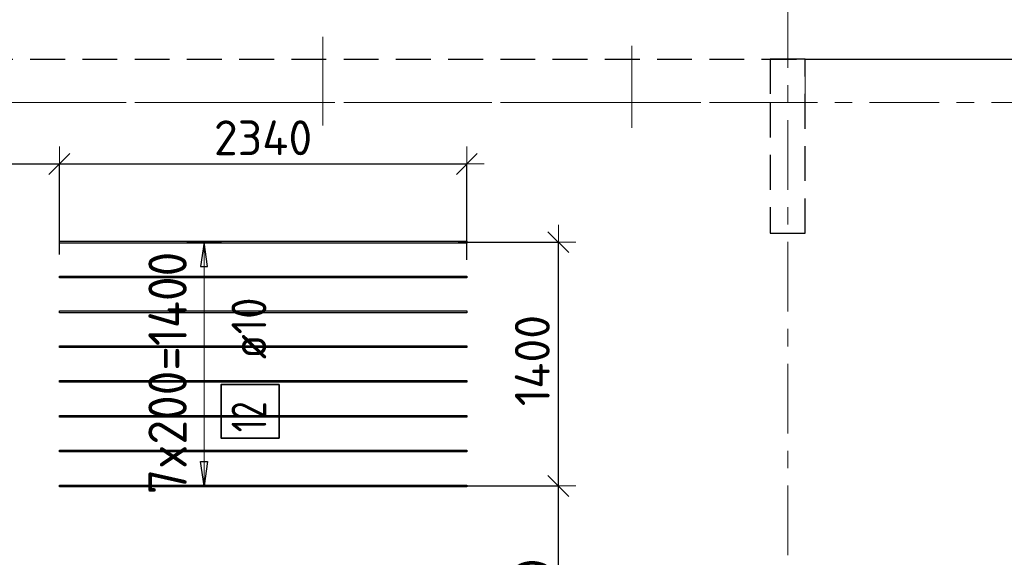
# Model space of a CAD drawing. Header units: metres. Extents: x -38 to 97, y -15 to 21.
# Tile 28 of 111: x 47.09 to 52.74, y 13.79 to 16.88. Entities that reach past the tile are written whole.
import ezdxf

# ---------------------------------------------------------------- set-up
doc = ezdxf.new("R2010")
doc.units = ezdxf.units.M
doc.header["$PDMODE"] = 65
for name, pattern in [('______11', [0.5, 0.4, -0.05, 0, -0.05]), ('______2', [0.27, 0.2, -0.07]), ('______3', [0.5, 0.4, -0.1]), ('______5', [1.1, 0.8, -0.1, 0.1, -0.1])]:
    doc.linetypes.add(name, pattern=pattern)
for name, color, linetype, lineweight in [('XR$2$Осевая линия (1)', 7, '______5', 13), ('XR$3$Балка (1)', 7, '______3', 13), ('XR$3$Перекрытие (1)', 7, 'Continuous', 35), ('XR$3$Размерная линия (1)', 7, 'Continuous', 13), ('XR$5$Балка (1)', 7, '______3', 13), ('XR$5$Перекрытие (1)', 7, 'Continuous', 35), ('XR$5$Размерная линия (1)', 7, 'Continuous', 13)]:
    doc.layers.add(name, color=color, linetype=linetype, lineweight=lineweight)
for name, color, linetype, lineweight, true_color in [('XR$3$Арм.стержн.Доп. Арм верхн.зоны Х', 7, 'Continuous', 35, 0x8c8cff), ('XR$5$Арм.стержн.Доп. Арм верхн.зоны Х', 7, 'Continuous', 35, 0x8c8cff), ('XR$7$Стена_ бетон несущ.', 7, 'Continuous', 70, 0xb4b496)]:
    doc.layers.add(name, color=color, linetype=linetype, lineweight=lineweight, true_color=true_color)
doc.styles.add('ISOCPEUR', font='txt')
doc.dimstyles.new('DIMSTYLE_3', dxfattribs={"dimtxt": 0.2, "dimasz": 0.2, "dimexe": 0, "dimexo": 0, "dimgap": 0.1, "dimtad": 2, "dimdec": 0, "dimlfac": 1000, "dimrnd": 5, "dimzin": 12, "dimdsep": 46, "dimtxsty": 'ISOCPEUR', "dimblk1": 'ALL_ML_STRICH', "dimblk2": 'ALL_ML_STRICH', "dimsah": 1, "dimcen": 0, "dimclrd": 7, "dimclre": 256, "dimclrt": 7, "dimadec": 0, "dimazin": 0, "dimtfac": 1, "dimtdec": 0, "dimtix": 1, "dimtmove": 2, "dimatfit": 3, "dimfxl": 0, "dimtzin": 0, "dimlwd": 0, "dimlwe": -3, "dimarcsym": 0})

# ---------------------------------------------------------------- blocks, each defined once
blk = doc.blocks.new('ALL_ML_STRICH')
at = {"color": 0, "linetype": 'ByBlock', "lineweight": -2}
for p, q in [((-0.3, -0.3), (0.3, 0.3)), ((0, -0.5), (0, 0.5)), ((-1, 0), (0.5, 0))]:
    blk.add_line(p, q, dxfattribs=at)
blk = doc.blocks.new('*D98')
at = {"layer": 'DEFPOINTS', "color": 7, "linetype": 'Continuous', "lineweight": 13, "transparency": 33554687}
for p in [(51.5, 16.9938), (51.5, 16.9301), (52.8673, 16.5045)]:
    blk.add_point(p, dxfattribs=at)
at = {"layer": 'XR$3$Размерная линия (1)', "color": 9, "linetype": 'Continuous', "lineweight": -2, "true_color": 0xc7c7c7, "transparency": 33554687}
for p, q in [((51.5, 16.9501), (51.5, 16.9938)), ((52.8673, 16.5245), (52.8673, 16.9938))]:
    blk.add_line(p, q, dxfattribs=at)
at = {"layer": 'XR$3$Размерная линия (1)', "color": 7, "linetype": 'Continuous', "lineweight": -2, "transparency": 33554687}
blk.add_line((51.5, 16.9938), (52.8673, 16.9938), dxfattribs=at)
at = {"layer": 'XR$3$Размерная линия (1)', "color": 7, "linetype": 'Continuous', "lineweight": 13, "transparency": 33554687, "xscale": 0.2, "yscale": 0.2, "zscale": 0.2, "rotation": 180}
blk.add_blockref('ALL_ML_STRICH', (51.5, 16.9938), dxfattribs=at)
at = {"layer": 'XR$3$Размерная линия (1)', "color": 7, "linetype": 'Continuous', "lineweight": 13, "transparency": 33554687, "xscale": 0.2, "yscale": 0.2, "zscale": 0.2}
blk.add_blockref('ALL_ML_STRICH', (52.8673, 16.9938), dxfattribs=at)
at = {"layer": 'XR$3$Размерная линия (1)', "color": 7, "linetype": 'Continuous', "lineweight": 13, "transparency": 33554687, "insert": (52.2136, 17.1438), "char_height": 0.2, "width": 0.8, "attachment_point": 5, "style": 'ISOCPEUR'}
blk.add_mtext('\\A1;{1365}', dxfattribs=at)
blk = doc.blocks.new('*D111')
at = {"layer": 'DEFPOINTS', "color": 7, "linetype": 'Continuous', "lineweight": 13, "transparency": 33554687}
for p in [(49.5483, 14.1985), (49.9958, 12.8), (50.183, 12.8)]:
    blk.add_point(p, dxfattribs=at)
at = {"layer": 'XR$3$Размерная линия (1)', "color": 9, "linetype": 'Continuous', "lineweight": -2, "true_color": 0xc7c7c7, "transparency": 33554687}
for p, q in [((49.5683, 14.1985), (50.183, 14.1985)), ((50.0158, 12.8), (50.183, 12.8))]:
    blk.add_line(p, q, dxfattribs=at)
at = {"layer": 'XR$3$Размерная линия (1)', "color": 7, "linetype": 'Continuous', "lineweight": -2, "transparency": 33554687}
blk.add_line((50.183, 12.8), (50.183, 14.1985), dxfattribs=at)
at = {"layer": 'XR$3$Размерная линия (1)', "color": 7, "linetype": 'Continuous', "lineweight": 13, "transparency": 33554687, "xscale": 0.2, "yscale": 0.2, "zscale": 0.2}
for p, rotation in [((50.183, 14.1985), 90), ((50.183, 12.8), 270)]:
    blk.add_blockref('ALL_ML_STRICH', p, dxfattribs=dict(at, rotation=rotation))
at = {"layer": 'XR$3$Размерная линия (1)', "color": 7, "linetype": 'Continuous', "lineweight": 13, "transparency": 33554687, "insert": (50.033, 13.5192), "char_height": 0.2, "width": 0.8, "attachment_point": 5, "rotation": 90, "style": 'ISOCPEUR'}
blk.add_mtext('\\A1;{1400}', dxfattribs=at)
blk = doc.blocks.new('*D112')
at = {"layer": 'DEFPOINTS', "color": 7, "linetype": 'Continuous', "lineweight": 13, "transparency": 33554687}
for p in [(49.588, 15.5985), (49.5483, 14.1985), (50.183, 14.1985)]:
    blk.add_point(p, dxfattribs=at)
at = {"layer": 'XR$3$Размерная линия (1)', "color": 9, "linetype": 'Continuous', "lineweight": -2, "true_color": 0xc7c7c7, "transparency": 33554687}
for p, q in [((49.608, 15.5985), (50.183, 15.5985)), ((49.5683, 14.1985), (50.183, 14.1985))]:
    blk.add_line(p, q, dxfattribs=at)
at = {"layer": 'XR$3$Размерная линия (1)', "color": 7, "linetype": 'Continuous', "lineweight": -2, "transparency": 33554687}
blk.add_line((50.183, 14.1985), (50.183, 15.5985), dxfattribs=at)
at = {"layer": 'XR$3$Размерная линия (1)', "color": 7, "linetype": 'Continuous', "lineweight": 13, "transparency": 33554687, "xscale": 0.2, "yscale": 0.2, "zscale": 0.2}
for p, rotation in [((50.183, 15.5985), 90), ((50.183, 14.1985), 270)]:
    blk.add_blockref('ALL_ML_STRICH', p, dxfattribs=dict(at, rotation=rotation))
at = {"layer": 'XR$3$Размерная линия (1)', "color": 7, "linetype": 'Continuous', "lineweight": 13, "transparency": 33554687, "insert": (50.033, 14.9185), "char_height": 0.2, "width": 0.8, "attachment_point": 5, "rotation": 90, "style": 'ISOCPEUR'}
blk.add_mtext('\\A1;{1400}', dxfattribs=at)
blk = doc.blocks.new('*D113')
at = {"layer": 'DEFPOINTS', "color": 7, "linetype": 'Continuous', "lineweight": 13, "transparency": 33554687}
for p in [(45.65, 16.0482), (45.65, 15.9466), (47.3171, 15.5084)]:
    blk.add_point(p, dxfattribs=at)
at = {"layer": 'XR$3$Размерная линия (1)', "color": 9, "linetype": 'Continuous', "lineweight": -2, "true_color": 0xc7c7c7, "transparency": 33554687}
for p, q in [((45.65, 15.9666), (45.65, 16.0482)), ((47.3171, 15.5284), (47.3171, 16.0482))]:
    blk.add_line(p, q, dxfattribs=at)
at = {"layer": 'XR$3$Размерная линия (1)', "color": 7, "linetype": 'Continuous', "lineweight": -2, "transparency": 33554687}
blk.add_line((45.65, 16.0482), (47.3171, 16.0482), dxfattribs=at)
at = {"layer": 'XR$3$Размерная линия (1)', "color": 7, "linetype": 'Continuous', "lineweight": 13, "transparency": 33554687, "xscale": 0.2, "yscale": 0.2, "zscale": 0.2, "rotation": 180}
blk.add_blockref('ALL_ML_STRICH', (45.65, 16.0482), dxfattribs=at)
at = {"layer": 'XR$3$Размерная линия (1)', "color": 7, "linetype": 'Continuous', "lineweight": 13, "transparency": 33554687, "xscale": 0.2, "yscale": 0.2, "zscale": 0.2}
blk.add_blockref('ALL_ML_STRICH', (47.3171, 16.0482), dxfattribs=at)
at = {"layer": 'XR$3$Размерная линия (1)', "color": 7, "linetype": 'Continuous', "lineweight": 13, "transparency": 33554687, "insert": (46.5135, 16.1982), "char_height": 0.2, "width": 0.8, "attachment_point": 5, "style": 'ISOCPEUR'}
blk.add_mtext('\\A1;{1665}', dxfattribs=at)
blk = doc.blocks.new('*D114')
at = {"layer": 'DEFPOINTS', "color": 7, "linetype": 'Continuous', "lineweight": 13, "transparency": 33554687}
for p in [(47.3171, 16.0482), (47.3171, 15.5084), (49.6571, 15.4766)]:
    blk.add_point(p, dxfattribs=at)
at = {"layer": 'XR$3$Размерная линия (1)', "color": 9, "linetype": 'Continuous', "lineweight": -2, "true_color": 0xc7c7c7, "transparency": 33554687}
for p, q in [((47.3171, 15.5284), (47.3171, 16.0482)), ((49.6571, 15.4966), (49.6571, 16.0482))]:
    blk.add_line(p, q, dxfattribs=at)
at = {"layer": 'XR$3$Размерная линия (1)', "color": 7, "linetype": 'Continuous', "lineweight": -2, "transparency": 33554687}
blk.add_line((47.3171, 16.0482), (49.6571, 16.0482), dxfattribs=at)
at = {"layer": 'XR$3$Размерная линия (1)', "color": 7, "linetype": 'Continuous', "lineweight": 13, "transparency": 33554687, "xscale": 0.2, "yscale": 0.2, "zscale": 0.2, "rotation": 180}
blk.add_blockref('ALL_ML_STRICH', (47.3171, 16.0482), dxfattribs=at)
at = {"layer": 'XR$3$Размерная линия (1)', "color": 7, "linetype": 'Continuous', "lineweight": 13, "transparency": 33554687, "xscale": 0.2, "yscale": 0.2, "zscale": 0.2}
blk.add_blockref('ALL_ML_STRICH', (49.6571, 16.0482), dxfattribs=at)
at = {"layer": 'XR$3$Размерная линия (1)', "color": 7, "linetype": 'Continuous', "lineweight": 13, "transparency": 33554687, "insert": (48.4871, 16.1982), "char_height": 0.2, "width": 0.8, "attachment_point": 5, "style": 'ISOCPEUR'}
blk.add_mtext('\\A1;{2340}', dxfattribs=at)
blk = doc.blocks.new('*D395')
at = {"layer": 'DEFPOINTS', "color": 7, "linetype": 'Continuous', "lineweight": 13, "transparency": 33554687}
for p in [(51.5, 16.9938), (51.5, 16.9301), (52.8673, 16.5045)]:
    blk.add_point(p, dxfattribs=at)
at = {"layer": 'XR$5$Размерная линия (1)', "color": 9, "linetype": 'Continuous', "lineweight": -2, "true_color": 0xc7c7c7, "transparency": 33554687}
for p, q in [((51.5, 16.9501), (51.5, 16.9938)), ((52.8673, 16.5245), (52.8673, 16.9938))]:
    blk.add_line(p, q, dxfattribs=at)
at = {"layer": 'XR$5$Размерная линия (1)', "color": 7, "linetype": 'Continuous', "lineweight": -2, "transparency": 33554687}
blk.add_line((51.5, 16.9938), (52.8673, 16.9938), dxfattribs=at)
at = {"layer": 'XR$5$Размерная линия (1)', "color": 7, "linetype": 'Continuous', "lineweight": 13, "transparency": 33554687, "xscale": 0.2, "yscale": 0.2, "zscale": 0.2, "rotation": 180}
blk.add_blockref('ALL_ML_STRICH', (51.5, 16.9938), dxfattribs=at)
at = {"layer": 'XR$5$Размерная линия (1)', "color": 7, "linetype": 'Continuous', "lineweight": 13, "transparency": 33554687, "xscale": 0.2, "yscale": 0.2, "zscale": 0.2}
blk.add_blockref('ALL_ML_STRICH', (52.8673, 16.9938), dxfattribs=at)
at = {"layer": 'XR$5$Размерная линия (1)', "color": 7, "linetype": 'Continuous', "lineweight": 13, "transparency": 33554687, "insert": (52.2136, 17.1438), "char_height": 0.2, "width": 0.8, "attachment_point": 5, "style": 'ISOCPEUR'}
blk.add_mtext('\\A1;{1365}', dxfattribs=at)
blk = doc.blocks.new('*D408')
at = {"layer": 'DEFPOINTS', "color": 7, "linetype": 'Continuous', "lineweight": 13, "transparency": 33554687}
for p in [(49.5483, 14.1985), (49.9958, 12.8), (50.183, 12.8)]:
    blk.add_point(p, dxfattribs=at)
at = {"layer": 'XR$5$Размерная линия (1)', "color": 9, "linetype": 'Continuous', "lineweight": -2, "true_color": 0xc7c7c7, "transparency": 33554687}
for p, q in [((49.5683, 14.1985), (50.183, 14.1985)), ((50.0158, 12.8), (50.183, 12.8))]:
    blk.add_line(p, q, dxfattribs=at)
at = {"layer": 'XR$5$Размерная линия (1)', "color": 7, "linetype": 'Continuous', "lineweight": -2, "transparency": 33554687}
blk.add_line((50.183, 12.8), (50.183, 14.1985), dxfattribs=at)
at = {"layer": 'XR$5$Размерная линия (1)', "color": 7, "linetype": 'Continuous', "lineweight": 13, "transparency": 33554687, "xscale": 0.2, "yscale": 0.2, "zscale": 0.2}
for p, rotation in [((50.183, 14.1985), 90), ((50.183, 12.8), 270)]:
    blk.add_blockref('ALL_ML_STRICH', p, dxfattribs=dict(at, rotation=rotation))
at = {"layer": 'XR$5$Размерная линия (1)', "color": 7, "linetype": 'Continuous', "lineweight": 13, "transparency": 33554687, "insert": (50.033, 13.5192), "char_height": 0.2, "width": 0.8, "attachment_point": 5, "rotation": 90, "style": 'ISOCPEUR'}
blk.add_mtext('\\A1;{1400}', dxfattribs=at)
blk = doc.blocks.new('*D409')
at = {"layer": 'DEFPOINTS', "color": 7, "linetype": 'Continuous', "lineweight": 13, "transparency": 33554687}
for p in [(49.588, 15.5985), (49.5483, 14.1985), (50.183, 14.1985)]:
    blk.add_point(p, dxfattribs=at)
at = {"layer": 'XR$5$Размерная линия (1)', "color": 9, "linetype": 'Continuous', "lineweight": -2, "true_color": 0xc7c7c7, "transparency": 33554687}
for p, q in [((49.608, 15.5985), (50.183, 15.5985)), ((49.5683, 14.1985), (50.183, 14.1985))]:
    blk.add_line(p, q, dxfattribs=at)
at = {"layer": 'XR$5$Размерная линия (1)', "color": 7, "linetype": 'Continuous', "lineweight": -2, "transparency": 33554687}
blk.add_line((50.183, 14.1985), (50.183, 15.5985), dxfattribs=at)
at = {"layer": 'XR$5$Размерная линия (1)', "color": 7, "linetype": 'Continuous', "lineweight": 13, "transparency": 33554687, "xscale": 0.2, "yscale": 0.2, "zscale": 0.2}
for p, rotation in [((50.183, 15.5985), 90), ((50.183, 14.1985), 270)]:
    blk.add_blockref('ALL_ML_STRICH', p, dxfattribs=dict(at, rotation=rotation))
at = {"layer": 'XR$5$Размерная линия (1)', "color": 7, "linetype": 'Continuous', "lineweight": 13, "transparency": 33554687, "insert": (50.033, 14.9185), "char_height": 0.2, "width": 0.8, "attachment_point": 5, "rotation": 90, "style": 'ISOCPEUR'}
blk.add_mtext('\\A1;{1400}', dxfattribs=at)
blk = doc.blocks.new('*D410')
at = {"layer": 'DEFPOINTS', "color": 7, "linetype": 'Continuous', "lineweight": 13, "transparency": 33554687}
for p in [(45.65, 16.0482), (45.65, 15.9466), (47.3171, 15.5084)]:
    blk.add_point(p, dxfattribs=at)
at = {"layer": 'XR$5$Размерная линия (1)', "color": 9, "linetype": 'Continuous', "lineweight": -2, "true_color": 0xc7c7c7, "transparency": 33554687}
for p, q in [((45.65, 15.9666), (45.65, 16.0482)), ((47.3171, 15.5284), (47.3171, 16.0482))]:
    blk.add_line(p, q, dxfattribs=at)
at = {"layer": 'XR$5$Размерная линия (1)', "color": 7, "linetype": 'Continuous', "lineweight": -2, "transparency": 33554687}
blk.add_line((45.65, 16.0482), (47.3171, 16.0482), dxfattribs=at)
at = {"layer": 'XR$5$Размерная линия (1)', "color": 7, "linetype": 'Continuous', "lineweight": 13, "transparency": 33554687, "xscale": 0.2, "yscale": 0.2, "zscale": 0.2, "rotation": 180}
blk.add_blockref('ALL_ML_STRICH', (45.65, 16.0482), dxfattribs=at)
at = {"layer": 'XR$5$Размерная линия (1)', "color": 7, "linetype": 'Continuous', "lineweight": 13, "transparency": 33554687, "xscale": 0.2, "yscale": 0.2, "zscale": 0.2}
blk.add_blockref('ALL_ML_STRICH', (47.3171, 16.0482), dxfattribs=at)
at = {"layer": 'XR$5$Размерная линия (1)', "color": 7, "linetype": 'Continuous', "lineweight": 13, "transparency": 33554687, "insert": (46.5135, 16.1982), "char_height": 0.2, "width": 0.8, "attachment_point": 5, "style": 'ISOCPEUR'}
blk.add_mtext('\\A1;{1665}', dxfattribs=at)
blk = doc.blocks.new('*D411')
at = {"layer": 'DEFPOINTS', "color": 7, "linetype": 'Continuous', "lineweight": 13, "transparency": 33554687}
for p in [(47.3171, 16.0482), (47.3171, 15.5084), (49.6571, 15.4766)]:
    blk.add_point(p, dxfattribs=at)
at = {"layer": 'XR$5$Размерная линия (1)', "color": 9, "linetype": 'Continuous', "lineweight": -2, "true_color": 0xc7c7c7, "transparency": 33554687}
for p, q in [((47.3171, 15.5284), (47.3171, 16.0482)), ((49.6571, 15.4966), (49.6571, 16.0482))]:
    blk.add_line(p, q, dxfattribs=at)
at = {"layer": 'XR$5$Размерная линия (1)', "color": 7, "linetype": 'Continuous', "lineweight": -2, "transparency": 33554687}
blk.add_line((47.3171, 16.0482), (49.6571, 16.0482), dxfattribs=at)
at = {"layer": 'XR$5$Размерная линия (1)', "color": 7, "linetype": 'Continuous', "lineweight": 13, "transparency": 33554687, "xscale": 0.2, "yscale": 0.2, "zscale": 0.2, "rotation": 180}
blk.add_blockref('ALL_ML_STRICH', (47.3171, 16.0482), dxfattribs=at)
at = {"layer": 'XR$5$Размерная линия (1)', "color": 7, "linetype": 'Continuous', "lineweight": 13, "transparency": 33554687, "xscale": 0.2, "yscale": 0.2, "zscale": 0.2}
blk.add_blockref('ALL_ML_STRICH', (49.6571, 16.0482), dxfattribs=at)
at = {"layer": 'XR$5$Размерная линия (1)', "color": 7, "linetype": 'Continuous', "lineweight": 13, "transparency": 33554687, "insert": (48.4871, 16.1982), "char_height": 0.2, "width": 0.8, "attachment_point": 5, "style": 'ISOCPEUR'}
blk.add_mtext('\\A1;{2340}', dxfattribs=at)

msp = doc.modelspace()

# ---------------------------------------------------------------- linework, layer by layer
at = {"color": 52, "linetype": 'Continuous', "lineweight": 13, "transparency": 33554687}
for p, q in [((48.8293, 16.778), (48.8293, 16.268)), ((50.6053, 16.7262), (50.6053, 16.2562)), ((48.8293, 16.6709), (48.8293, 16.268))]:
    msp.add_line(p, q, dxfattribs=at)
at = {"layer": 'XR$2$Осевая линия (1)', "color": 253, "linetype": '______11', "lineweight": 13, "true_color": 0xa0a0a0, "transparency": 33554687}
for p, q in [((51.5, 6.8), (51.5, 19.78)), ((-2.63, 16.4), (62.6, 16.4))]:
    msp.add_line(p, q, dxfattribs=at)
at = {"layer": 'XR$3$Арм.стержн.Доп. Арм верхн.зоны Х', "color": 253, "linetype": 'Continuous', "lineweight": -3, "true_color": 0xa0a0a0, "transparency": 33554687}
for p, q in [((48.1485, 15.5985), (48.0485, 15.5985)), ((48.1485, 15.5985), (48.2485, 15.5985)), ((48.1485, 14.1985), (48.0485, 14.1985)), ((48.1485, 14.1985), (48.2485, 14.1985))]:
    msp.add_line(p, q, dxfattribs=at)
at = {"layer": 'XR$3$Арм.стержн.Доп. Арм верхн.зоны Х', "color": 7, "linetype": 'Continuous', "lineweight": 25, "transparency": 33554687}
for p, q in [((48.1485, 15.5985), (48.1285, 15.4585)), ((48.1685, 15.4585), (48.1485, 15.5985)), ((48.1285, 15.4585), (48.1685, 15.4585)), ((48.1485, 14.1985), (48.1285, 14.3385)), ((48.1285, 14.3385), (48.1685, 14.3385)), ((48.1685, 14.3385), (48.1485, 14.1985))]:
    msp.add_line(p, q, dxfattribs=at)
at = {"layer": 'XR$3$Арм.стержн.Доп. Арм верхн.зоны Х', "color": 7, "linetype": 'Continuous', "lineweight": 13, "transparency": 33554687}
for p, q in [((48.1485, 15.5985), (48.1485, 15.5985)), ((48.1485, 14.1985), (48.1485, 15.5985)), ((48.1485, 14.1985), (48.1485, 14.1985))]:
    msp.add_line(p, q, dxfattribs=at)
at = {"layer": 'XR$3$Арм.стержн.Доп. Арм верхн.зоны Х', "color": 4, "linetype": 'Continuous', "lineweight": 25, "transparency": 33554687}
for points in [[(49.6571, 15.5935), (47.3171, 15.5935), (47.3171, 15.6035), (49.6571, 15.6035), (49.6571, 15.5935)], [(49.6571, 15.3935), (47.3171, 15.3935), (47.3171, 15.4035), (49.6571, 15.4035), (49.6571, 15.3935)], [(49.6571, 15.1935), (47.3171, 15.1935), (47.3171, 15.2035), (49.6571, 15.2035), (49.6571, 15.1935)], [(49.6571, 14.9935), (47.3171, 14.9935), (47.3171, 15.0035), (49.6571, 15.0035), (49.6571, 14.9935)], [(49.6571, 14.7935), (47.3171, 14.7935), (47.3171, 14.8035), (49.6571, 14.8035), (49.6571, 14.7935)], [(49.6571, 14.5935), (47.3171, 14.5935), (47.3171, 14.6035), (49.6571, 14.6035), (49.6571, 14.5935)], [(49.6571, 14.3935), (47.3171, 14.3935), (47.3171, 14.4035), (49.6571, 14.4035), (49.6571, 14.3935)], [(49.6571, 14.1935), (47.3171, 14.1935), (47.3171, 14.2035), (49.6571, 14.2035), (49.6571, 14.1935)]]:
    msp.add_lwpolyline(points, dxfattribs=at)
at = {"layer": 'XR$3$Арм.стержн.Доп. Арм верхн.зоны Х', "color": 7, "linetype": 'Continuous', "lineweight": 35, "transparency": 33554687}
msp.add_lwpolyline([(48.5791, 14.4736), (48.5791, 14.7803), (48.2458, 14.7803), (48.2458, 14.4736), (48.5791, 14.4736)], dxfattribs=at)
at = {"layer": 'XR$3$Балка (1)', "color": 7, "linetype": '______2', "lineweight": 25, "transparency": 33554687}
msp.add_line((45.65, 16.6502), (51.6, 16.6502), dxfattribs=at)
at = {"layer": 'XR$3$Перекрытие (1)', "color": 7, "linetype": 'Continuous', "lineweight": 25, "transparency": 33554687}
msp.add_line((51.6, 16.6502), (61.85, 16.6502), dxfattribs=at)
at = {"layer": 'XR$3$Перекрытие (1)', "color": 7, "linetype": '______2', "lineweight": 18, "transparency": 33554687}
for p, q in [((51.6, 16.6502), (51.6, 16.4002)), ((51.6, 16.4002), (45.65, 16.4002))]:
    msp.add_line(p, q, dxfattribs=at)
at = {"layer": 'XR$5$Арм.стержн.Доп. Арм верхн.зоны Х', "color": 253, "linetype": 'Continuous', "lineweight": -3, "true_color": 0xa0a0a0, "transparency": 33554687}
for p, q in [((48.1485, 15.5985), (48.0485, 15.5985)), ((48.1485, 15.5985), (48.2485, 15.5985)), ((48.1485, 14.1985), (48.0485, 14.1985)), ((48.1485, 14.1985), (48.2485, 14.1985))]:
    msp.add_line(p, q, dxfattribs=at)
at = {"layer": 'XR$5$Арм.стержн.Доп. Арм верхн.зоны Х', "color": 7, "linetype": 'Continuous', "lineweight": 25, "transparency": 33554687}
for p, q in [((48.1485, 15.5985), (48.1285, 15.4585)), ((48.1685, 15.4585), (48.1485, 15.5985)), ((48.1285, 15.4585), (48.1685, 15.4585)), ((48.1485, 14.1985), (48.1285, 14.3385)), ((48.1285, 14.3385), (48.1685, 14.3385)), ((48.1685, 14.3385), (48.1485, 14.1985))]:
    msp.add_line(p, q, dxfattribs=at)
at = {"layer": 'XR$5$Арм.стержн.Доп. Арм верхн.зоны Х', "color": 7, "linetype": 'Continuous', "lineweight": 13, "transparency": 33554687}
for p, q in [((48.1485, 15.5985), (48.1485, 15.5985)), ((48.1485, 14.1985), (48.1485, 15.5985)), ((48.1485, 14.1985), (48.1485, 14.1985))]:
    msp.add_line(p, q, dxfattribs=at)
at = {"layer": 'XR$5$Арм.стержн.Доп. Арм верхн.зоны Х', "color": 4, "linetype": 'Continuous', "lineweight": 25, "transparency": 33554687}
for points in [[(49.6571, 15.5935), (47.3171, 15.5935), (47.3171, 15.6035), (49.6571, 15.6035), (49.6571, 15.5935)], [(49.6571, 15.3935), (47.3171, 15.3935), (47.3171, 15.4035), (49.6571, 15.4035), (49.6571, 15.3935)], [(49.6571, 15.1935), (47.3171, 15.1935), (47.3171, 15.2035), (49.6571, 15.2035), (49.6571, 15.1935)], [(49.6571, 14.9935), (47.3171, 14.9935), (47.3171, 15.0035), (49.6571, 15.0035), (49.6571, 14.9935)], [(49.6571, 14.7935), (47.3171, 14.7935), (47.3171, 14.8035), (49.6571, 14.8035), (49.6571, 14.7935)], [(49.6571, 14.5935), (47.3171, 14.5935), (47.3171, 14.6035), (49.6571, 14.6035), (49.6571, 14.5935)], [(49.6571, 14.3935), (47.3171, 14.3935), (47.3171, 14.4035), (49.6571, 14.4035), (49.6571, 14.3935)], [(49.6571, 14.1935), (47.3171, 14.1935), (47.3171, 14.2035), (49.6571, 14.2035), (49.6571, 14.1935)]]:
    msp.add_lwpolyline(points, dxfattribs=at)
at = {"layer": 'XR$5$Арм.стержн.Доп. Арм верхн.зоны Х', "color": 7, "linetype": 'Continuous', "lineweight": 35, "transparency": 33554687}
msp.add_lwpolyline([(48.5791, 14.4736), (48.5791, 14.7803), (48.2458, 14.7803), (48.2458, 14.4736), (48.5791, 14.4736)], dxfattribs=at)
at = {"layer": 'XR$5$Балка (1)', "color": 7, "linetype": '______2', "lineweight": 25, "transparency": 33554687}
msp.add_line((45.65, 16.6502), (51.6, 16.6502), dxfattribs=at)
at = {"layer": 'XR$5$Балка (1)', "color": 7, "linetype": '______2', "lineweight": 18, "transparency": 33554687}
for p, q in [((51.6, 16.4002), (51.6, 16.6502)), ((45.65, 16.4002), (51.6, 16.4002))]:
    msp.add_line(p, q, dxfattribs=at)
at = {"layer": 'XR$5$Перекрытие (1)', "color": 7, "linetype": 'Continuous', "lineweight": 25, "transparency": 33554687}
msp.add_line((51.6, 16.6502), (61.85, 16.6502), dxfattribs=at)
at = {"layer": 'XR$7$Стена_ бетон несущ.', "color": 253, "linetype": '______2', "lineweight": -3, "true_color": 0xa0a0a0, "transparency": 33554687}
for p, q in [((51.4, 16.65), (51.4, 16.4)), ((51.6, 16.65), (51.4, 16.65)), ((51.6, 15.65), (51.6, 16.65)), ((51.4, 16.4), (51.4, 15.65)), ((51.4, 15.65), (51.6, 15.65))]:
    msp.add_line(p, q, dxfattribs=at)

# ---------------------------------------------------------------- texts
at = {"layer": 'XR$3$Арм.стержн.Доп. Арм верхн.зоны Х', "color": 7, "linetype": 'Continuous', "lineweight": 13, "transparency": 33554687, "insert": (48.0485, 14.1505), "char_height": 0.22, "width": 1.620839, "attachment_point": 7, "rotation": 90, "style": 'ISOCPEUR'}
msp.add_mtext('\\W0.94;7x200=1400', dxfattribs=at)
at = {"layer": 'XR$3$Арм.стержн.Доп. Арм верхн.зоны Х', "color": 7, "linetype": 'Continuous', "lineweight": 25, "transparency": 33554687, "char_height": 0.2, "attachment_point": 7, "rotation": 90, "style": 'ISOCPEUR'}
for s, insert, width in [('\\W0.89; ø10 ', (48.5058, 14.8136), 0.749105), ('\\W0.75;12', (48.5058, 14.507), 0.314854)]:
    msp.add_mtext(s, dxfattribs=dict(at, insert=insert, width=width))
at = {"layer": 'XR$5$Арм.стержн.Доп. Арм верхн.зоны Х', "color": 7, "linetype": 'Continuous', "lineweight": 13, "transparency": 33554687, "insert": (48.0485, 14.1505), "char_height": 0.22, "width": 1.620839, "attachment_point": 7, "rotation": 90, "style": 'ISOCPEUR'}
msp.add_mtext('\\W0.94;7x200=1400', dxfattribs=at)
at = {"layer": 'XR$5$Арм.стержн.Доп. Арм верхн.зоны Х', "color": 7, "linetype": 'Continuous', "lineweight": 25, "transparency": 33554687, "char_height": 0.2, "attachment_point": 7, "rotation": 90, "style": 'ISOCPEUR'}
for s, insert, width in [('\\W0.89; ø10 ', (48.5058, 14.8136), 0.749105), ('\\W0.75;12', (48.5058, 14.507), 0.314854)]:
    msp.add_mtext(s, dxfattribs=dict(at, insert=insert, width=width))

# ---------------------------------------------------------------- dimensions: what is measured, and where the dimension line sits
at = {"layer": 'XR$3$Размерная линия (1)', "color": 7, "linetype": 'Continuous', "lineweight": 13, "transparency": 33554687}
for base, p1, p2, picture, middle in [((52.8673, 16.9938), (51.5, 16.9501), (52.8673, 16.5245), '*D98', (52.2136, 17.1438)), ((47.3171, 16.0482), (45.65, 15.9666), (47.3171, 15.5284), '*D113', (46.5135, 16.1982)), ((49.6571, 16.0482), (47.3171, 15.5284), (49.6571, 15.4966), '*D114', (48.4871, 16.1982))]:
    dim = msp.add_linear_dim(base=base, p1=p1, p2=p2, dimstyle='DIMSTYLE_3', override={"dimpost": '<>', "dimclrd": 7, "dimclre": 9, "dimclrt": 7, "dimlwd": 0, "dimlwe": 65533}, dxfattribs=at)
    dim.commit()
    dim.dimension.update_dxf_attribs({"geometry": picture, "text_midpoint": middle, "dimtype": 160})
for base, p1, p2, picture, middle in [((50.183, 15.5985), (49.5683, 14.1985), (49.608, 15.5985), '*D112', (50.033, 14.9185)), ((50.18297, 14.19846), (50.01582, 12.8), (49.56829, 14.19846), '*D111', (50.03297, 13.51923))]:
    dim = msp.add_linear_dim(base=base, p1=p1, p2=p2, angle=90, dimstyle='DIMSTYLE_3', override={"dimpost": '<>', "dimclrd": 7, "dimclre": 9, "dimclrt": 7, "dimlwd": 0, "dimlwe": 65533}, dxfattribs=at)
    dim.commit()
    dim.dimension.update_dxf_attribs({"geometry": picture, "text_midpoint": middle, "dimtype": 160})
at = {"layer": 'XR$5$Размерная линия (1)', "color": 7, "linetype": 'Continuous', "lineweight": 13, "transparency": 33554687}
for base, p1, p2, picture, middle in [((52.8673, 16.9938), (51.5, 16.9501), (52.8673, 16.5245), '*D395', (52.2136, 17.1438)), ((47.3171, 16.0482), (45.65, 15.9666), (47.3171, 15.5284), '*D410', (46.5135, 16.1982)), ((49.6571, 16.0482), (47.3171, 15.5284), (49.6571, 15.4966), '*D411', (48.4871, 16.1982))]:
    dim = msp.add_linear_dim(base=base, p1=p1, p2=p2, dimstyle='DIMSTYLE_3', override={"dimpost": '<>', "dimclrd": 7, "dimclre": 9, "dimclrt": 7, "dimlwd": 0, "dimlwe": 65533}, dxfattribs=at)
    dim.commit()
    dim.dimension.update_dxf_attribs({"geometry": picture, "text_midpoint": middle, "dimtype": 160})
for base, p1, p2, picture, middle in [((50.183, 15.5985), (49.5683, 14.1985), (49.608, 15.5985), '*D409', (50.033, 14.9185)), ((50.18297, 14.19846), (50.01582, 12.8), (49.56829, 14.19846), '*D408', (50.03297, 13.51923))]:
    dim = msp.add_linear_dim(base=base, p1=p1, p2=p2, angle=90, dimstyle='DIMSTYLE_3', override={"dimpost": '<>', "dimclrd": 7, "dimclre": 9, "dimclrt": 7, "dimlwd": 0, "dimlwe": 65533}, dxfattribs=at)
    dim.commit()
    dim.dimension.update_dxf_attribs({"geometry": picture, "text_midpoint": middle, "dimtype": 160})

doc.saveas('drawing.dxf')
